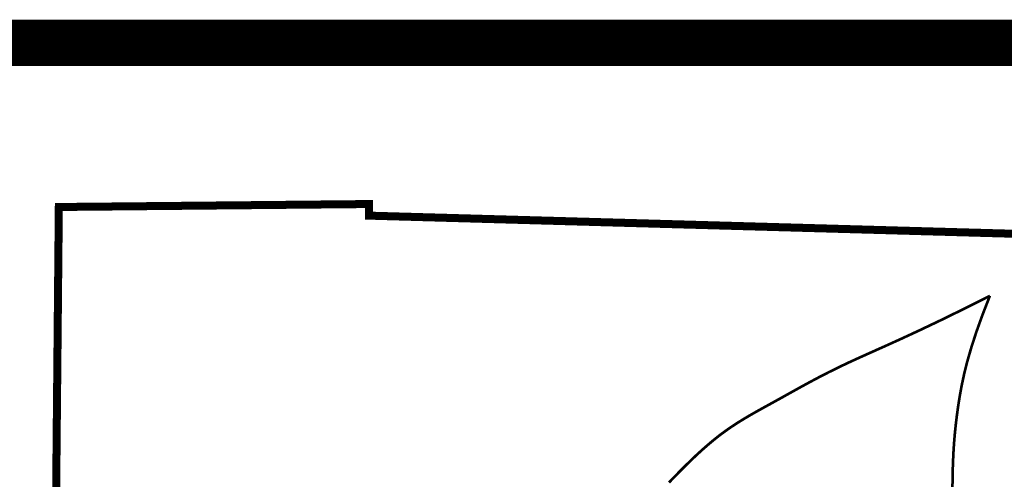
# Model space of a CAD drawing. Header units: feet. Extents: x 7.2 to 15.8, y 14.4 to 25.4.
# Tile 142 of 149: x 13.749 to 14.598, y 16.507 to 16.904. Entities that reach past the tile are written whole.
import ezdxf

# ---------------------------------------------------------------- set-up
doc = ezdxf.new("R2010")
doc.units = ezdxf.units.FT
doc.header["$MEASUREMENT"] = 0
for name, color, linetype in [('BELMONT-BORDER', 5, 'CONTINUOUS'), ('BORDER', 7, 'CONTINUOUS'), ('FACE', 160, 'CONTINUOUS')]:
    doc.layers.add(name, color=color, linetype=linetype)

msp = doc.modelspace()

# ---------------------------------------------------------------- linework, layer by layer
at = {"layer": 'BELMONT-BORDER', "color": 5, "const_width": 0.00691}
msp.add_lwpolyline([(13.77353, 15.80666), (13.78233, 16.74208), (14.04967, 16.74464), (14.04979, 16.73462), (14.86504, 16.7117), (14.86511, 16.72591), (15.0155, 16.72294)], dxfattribs=at)
at = {"layer": 'BORDER', "const_width": 0.04}
msp.add_lwpolyline([(7.75, 16.88375), (15.25, 16.88375)], dxfattribs=at)
at = {"layer": 'FACE', "color": 5, "const_width": 0.0023}
for points in [[(14.58516, 16.66546), (14.56249, 16.65404), (14.54251, 16.64425), (14.52494, 16.63588), (14.5095, 16.62871), (14.49589, 16.62253), (14.48384, 16.61713), (14.47304, 16.61228), (14.46323, 16.60778), (14.45413, 16.60345), (14.44566, 16.59924), (14.43773, 16.59515), (14.43026, 16.59118), (14.4232, 16.58734), (14.41646, 16.5836), (14.40997, 16.57998), (14.40367, 16.57647), (14.39748, 16.57305), (14.39139, 16.56971), (14.38542, 16.56639), (14.37954, 16.56306), (14.37378, 16.55967), (14.36812, 16.55619), (14.36257, 16.55258), (14.35712, 16.5488), (14.35178, 16.54481), (14.34655, 16.54065), (14.34142, 16.53633), (14.3364, 16.53189), (14.33148, 16.52736), (14.32667, 16.52277), (14.32197, 16.51815), (14.31737, 16.51353), (14.31287, 16.50892), (14.30846, 16.50429)], [(14.58516, 16.66546), (14.57875, 16.64898), (14.57346, 16.6342), (14.56916, 16.62093), (14.56571, 16.60897), (14.56299, 16.59813), (14.56086, 16.58822), (14.55918, 16.57904), (14.55782, 16.57041), (14.55668, 16.56214), (14.55571, 16.55412), (14.55491, 16.54627), (14.55425, 16.53848), (14.55374, 16.53065), (14.55336, 16.52271), (14.55309, 16.51454), (14.55293, 16.50606), (14.55285, 16.4972)]]:
    msp.add_lwpolyline(points, dxfattribs=at)

doc.saveas('drawing.dxf')
